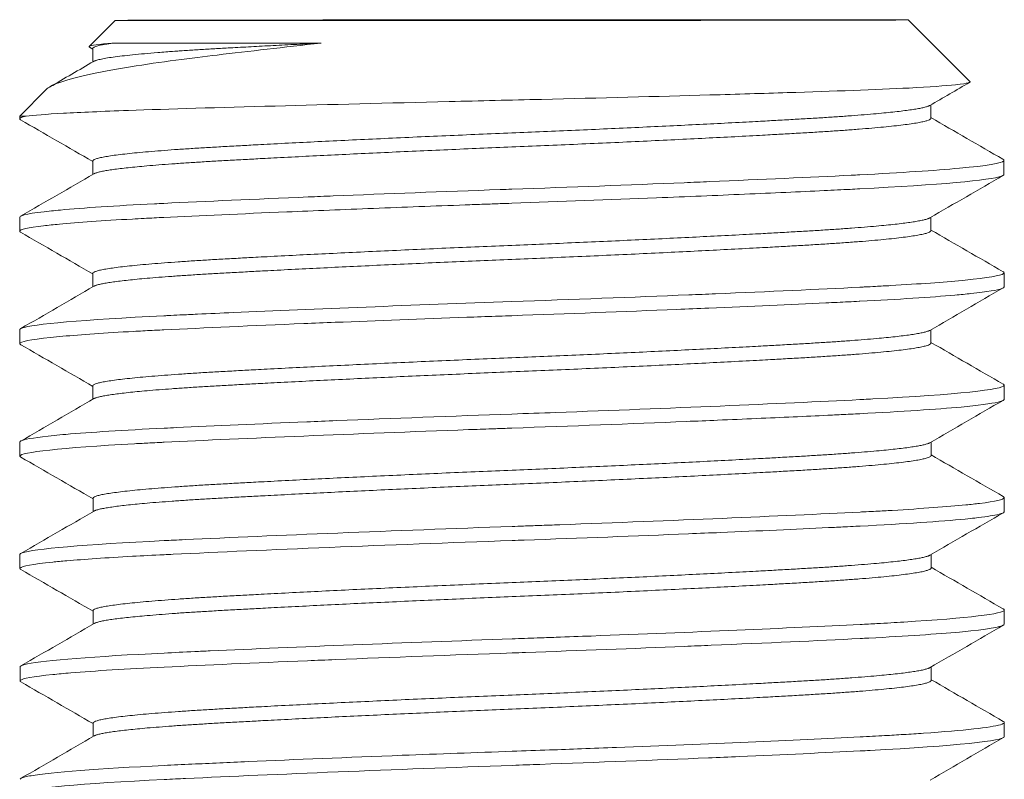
# Model space of a CAD drawing. Header units: inches. Extents: x 1 to 669, y 0 to 417.
# Tile 16 of 256: x 51.543 to 51.98, y 264.841 to 265.179. Entities that reach past the tile are written whole.
import ezdxf

# ---------------------------------------------------------------- set-up
doc = ezdxf.new("R2010")
doc.units = ezdxf.units.IN
doc.header["$LTSCALE"] = 12
doc.header["$MEASUREMENT"] = 0
doc.layers.add('X', color=1, linetype='CONTINUOUS')

msp = doc.modelspace()

# ---------------------------------------------------------------- linework, layer by layer
at = {"layer": 'X', "lineweight": 0}
for p, q in [((51.58524, 265.17826), (51.57365, 265.16665)), ((51.93774, 265.17849), (51.9652, 265.15107)), ((51.57523, 265.16549), (51.57378, 265.16633)), ((51.57523, 265.15976), (51.57523, 265.16575)), ((51.55458, 265.14755), (51.54277, 265.13573)), ((51.9478, 265.13475), (51.94779, 265.14071)), ((51.54277, 265.13448), (51.54277, 265.13573)), ((51.57527, 265.10976), (51.57526, 265.11575)), ((51.98029, 265.11602), (51.98029, 265.10977)), ((51.54281, 265.08448), (51.5428, 265.09073)), ((51.94783, 265.08475), (51.94783, 265.09071)), ((51.5753, 265.05976), (51.57529, 265.06575)), ((51.98032, 265.06602), (51.98032, 265.05977)), ((51.54284, 265.03448), (51.54283, 265.04073)), ((51.94786, 265.03475), (51.94786, 265.04071)), ((51.57533, 265.00976), (51.57533, 265.01575)), ((51.98035, 265.01602), (51.98035, 265.00977)), ((51.54287, 264.98448), (51.54287, 264.99073)), ((51.9479, 264.98475), (51.94789, 264.99071)), ((51.57536, 264.95976), (51.57536, 264.96575)), ((51.98038, 264.96602), (51.98039, 264.95977)), ((51.5429, 264.93448), (51.5429, 264.94073)), ((51.94793, 264.93475), (51.94792, 264.94071)), ((51.5754, 264.90976), (51.57539, 264.91575)), ((51.98042, 264.91602), (51.98042, 264.90977)), ((51.54294, 264.88448), (51.54293, 264.89073)), ((51.94796, 264.88475), (51.94796, 264.89071)), ((51.57543, 264.85976), (51.57542, 264.86575)), ((51.98045, 264.86602), (51.98045, 264.85977))]:
    msp.add_line(p, q, dxfattribs=at)
for centre, major_axis, ratio, start_param, end_param in [((51.76149, 265.17837), (-0.17625, -0.00011), 0.000834, -3.141593, 3.141592), ((51.76176, 265.13775), (0.21899, 0.00327), 0.033631, 2.980179, 3.14111)]:
    msp.add_ellipse(centre, major_axis=major_axis, ratio=ratio, start_param=start_param, end_param=end_param, dxfattribs=at)
at = {"layer": 'X', "lineweight": 0, "extrusion": (2.42581e-16, 3.71754e-14, -1)}
msp.add_ellipse((51.7615, 265.16835), major_axis=(-0.18627, -0.00012), ratio=0.000834, start_param=-1.098531, end_param=-0.313133, dxfattribs=at)
at = {"layer": 'X', "lineweight": 0, "extrusion": (2.46022e-16, 5.48532e-14, -1)}
msp.add_ellipse((51.76152, 265.13587), major_axis=(-0.21875, -0.00014), ratio=0.000834, start_param=-0.161022, end_param=0.000001, dxfattribs=at)
at = {"layer": 'X', "lineweight": 0, "extrusion": (2.92769e-16, -1.41493e-23, -1)}
msp.add_ellipse((51.76152, 265.13587), major_axis=(-0.21875, -0.00014), ratio=0.000834, start_param=0.000001, end_param=0.000834, dxfattribs=at)
at = {"layer": 'X', "lineweight": 0}
for points, knots in [([(51.55458, 265.14755), (51.55554, 265.14852), (51.5574, 265.14949), (51.56648, 265.15279), (51.57727, 265.1552), (51.60537, 265.1598), (51.61959, 265.16157), (51.64462, 265.16455), (51.66019, 265.16632), (51.67676, 265.16816)], [0, 0, 0, 0, 0.0525016, 0.0525016, 0.1696957, 0.1696957, 0.2757597, 0.2757597, 0.411949, 0.411949, 0.411949, 0.411949]), ([(51.58429, 265.16819), (51.57781, 265.16766), (51.57423, 265.16715), (51.57356, 265.16658), (51.57354, 265.16646), (51.57378, 265.16633)], [2.5236603, 2.5236603, 2.5236603, 2.5236603, 3.0141271, 3.0141271, 3.1122649, 3.1122649, 3.1122649, 3.1122649]), ([(51.96521, 265.15106), (51.9655, 265.15076), (51.96488, 265.15027), (51.9542, 265.14915), (51.94724, 265.14867), (51.92343, 265.14743), (51.90443, 265.14678), (51.87324, 265.14579), (51.86171, 265.14545), (51.82614, 265.14443), (51.80076, 265.14377), (51.76107, 265.14281), (51.74731, 265.1425), (51.70668, 265.14151), (51.68042, 265.14084), (51.63121, 265.13949), (51.60906, 265.13887), (51.57955, 265.1378), (51.56985, 265.13738), (51.55451, 265.13653), (51.54894, 265.13611), (51.5456, 265.1357)], [0.000001, 0.000001, 0.000001, 0.000001, 0.161292, 0.161292, 0.282548, 0.282548, 0.477075, 0.477075, 0.579486, 0.579486, 0.77713, 0.77713, 0.880774, 0.880774, 1.087573, 1.087573, 1.304168, 1.304168, 1.442845, 1.442845, 1.581687, 1.581687, 1.581687, 1.581687]), ([(51.97986, 265.11651), (51.98014, 265.11634), (51.98029, 265.11618), (51.98029, 265.11602), (51.98029, 265.11595), (51.98026, 265.11589), (51.98022, 265.11582), (51.97948, 265.11477), (51.97274, 265.11364), (51.96048, 265.11251), (51.94965, 265.11151), (51.93463, 265.11052), (51.91622, 265.1096), (51.91495, 265.10953), (51.91366, 265.10947), (51.91235, 265.1094), (51.894, 265.10849), (51.87275, 265.10753), (51.84955, 265.10656), (51.8458, 265.10641), (51.84199, 265.10625), (51.83816, 265.10609), (51.81367, 265.10509), (51.78768, 265.10411), (51.76154, 265.10319), (51.75983, 265.10313), (51.7581, 265.10307), (51.75638, 265.10301), (51.73095, 265.10211), (51.70582, 265.10116), (51.68211, 265.1002), (51.67839, 265.10005), (51.6747, 265.0999), (51.67106, 265.09975), (51.64718, 265.09876), (51.62542, 265.0978), (51.60687, 265.09689), (51.60548, 265.09683), (51.6041, 265.09676), (51.60275, 265.09669), (51.58519, 265.0958), (51.57101, 265.09487), (51.56085, 265.09393), (51.55944, 265.0938), (51.55811, 265.09367), (51.55686, 265.09354), (51.54757, 265.09257), (51.5428, 265.09162), (51.5428, 265.09073)], [1.369124, 1.369124, 1.369124, 1.369124, 1.404032, 1.404032, 1.404032, 1.417909, 1.417909, 1.417909, 1.643334, 1.643334, 1.643334, 1.842499, 1.842499, 1.842499, 1.856244, 1.856244, 1.856244, 2.049857, 2.049857, 2.049857, 2.081166, 2.081166, 2.081166, 2.28109, 2.28109, 2.28109, 2.294236, 2.294236, 2.294236, 2.488648, 2.488648, 2.488648, 2.519217, 2.519217, 2.519217, 2.719808, 2.719808, 2.719808, 2.734839, 2.734839, 2.734839, 2.930028, 2.930028, 2.930028, 2.957135, 2.957135, 2.957135, 3.158656, 3.158656, 3.158656, 3.158656]), ([(51.98029, 265.10977), (51.98029, 265.10969), (51.98025, 265.10961), (51.98018, 265.10952), (51.9801, 265.10943), (51.97998, 265.10934), (51.97982, 265.10925), (51.97966, 265.10917), (51.97947, 265.10908), (51.97924, 265.10899), (51.97431, 265.10716), (51.95123, 265.10511), (51.91622, 265.10335), (51.9148, 265.10327), (51.91336, 265.1032), (51.91189, 265.10313), (51.91007, 265.10304), (51.90821, 265.10295), (51.90632, 265.10286), (51.90439, 265.10276), (51.90242, 265.10267), (51.90043, 265.10257), (51.89491, 265.10231), (51.88919, 265.10205), (51.88328, 265.10178), (51.87146, 265.10124), (51.85888, 265.1007), (51.84572, 265.10015), (51.83922, 265.09988), (51.83257, 265.09961), (51.82581, 265.09935), (51.80494, 265.09852), (51.78305, 265.0977), (51.76155, 265.09694), (51.75981, 265.09688), (51.75806, 265.09682), (51.75631, 265.09676), (51.75397, 265.09667), (51.75162, 265.09659), (51.74927, 265.09651), (51.74644, 265.0964), (51.74362, 265.0963), (51.74081, 265.0962), (51.7339, 265.09595), (51.72704, 265.09569), (51.72024, 265.09544), (51.70664, 265.09492), (51.69331, 265.0944), (51.68043, 265.09388), (51.67401, 265.09362), (51.66769, 265.09336), (51.66152, 265.0931), (51.64131, 265.09225), (51.62271, 265.09141), (51.60687, 265.09064), (51.60543, 265.09057), (51.604, 265.0905), (51.60259, 265.09043), (51.60106, 265.09035), (51.59955, 265.09028), (51.59806, 265.0902), (51.59629, 265.0901), (51.59456, 265.09001), (51.59287, 265.08992), (51.57958, 265.08918), (51.56866, 265.08841), (51.56045, 265.08764), (51.55782, 265.0874), (51.55547, 265.08715), (51.5534, 265.0869), (51.54637, 265.08607), (51.54281, 265.08524), (51.54281, 265.08448)], [63.657498, 63.657498, 63.657498, 63.657498, 63.67508, 63.67508, 63.67508, 63.694302, 63.694302, 63.694302, 63.712435, 63.712435, 63.712435, 64.095863, 64.095863, 64.095863, 64.111422, 64.111422, 64.111422, 64.130662, 64.130662, 64.130662, 64.150386, 64.150386, 64.150386, 64.20491, 64.20491, 64.20491, 64.313956, 64.313956, 64.313956, 64.367864, 64.367864, 64.367864, 64.534288, 64.534288, 64.534288, 64.54775, 64.54775, 64.54775, 64.565764, 64.565764, 64.565764, 64.587349, 64.587349, 64.587349, 64.64041, 64.64041, 64.64041, 64.746531, 64.746531, 64.746531, 64.799472, 64.799472, 64.799472, 64.972776, 64.972776, 64.972776, 64.988576, 64.988576, 64.988576, 65.005648, 65.005648, 65.005648, 65.025985, 65.025985, 65.025985, 65.185613, 65.185613, 65.185613, 65.236797, 65.236797, 65.236797, 65.411332, 65.411332, 65.411332, 65.411332]), ([(51.54281, 265.08448), (51.54281, 265.08444), (51.54282, 265.0844), (51.54284, 265.08435), (51.54288, 265.08428), (51.54294, 265.08421), (51.54305, 265.08413), (51.54309, 265.0841), (51.54314, 265.08407), (51.54319, 265.08404)], [63.62416, 63.62416, 63.62416, 63.62416, 63.63381522, 63.63381522, 63.63381522, 63.65037164, 63.65037164, 63.65037164, 63.65749763, 63.65749763, 63.65749763, 63.65749763]), ([(51.97989, 265.06651), (51.97997, 265.06646), (51.98003, 265.06642), (51.98009, 265.06637), (51.9802, 265.06629), (51.98027, 265.0662), (51.9803, 265.06612), (51.98031, 265.06608), (51.98032, 265.06605), (51.98032, 265.06602), (51.98032, 265.0651), (51.97566, 265.06411), (51.96657, 265.06311), (51.96507, 265.06295), (51.96345, 265.06279), (51.96172, 265.06262), (51.95354, 265.06184), (51.94283, 265.06107), (51.9299, 265.06033), (51.92775, 265.0602), (51.92553, 265.06008), (51.92325, 265.05996), (51.92161, 265.05987), (51.91994, 265.05978), (51.91823, 265.0597), (51.91758, 265.05966), (51.91692, 265.05963), (51.91625, 265.0596), (51.89772, 265.05866), (51.87596, 265.05767), (51.85209, 265.05667), (51.8482, 265.0565), (51.84425, 265.05634), (51.84026, 265.05618), (51.81519, 265.05515), (51.78845, 265.05414), (51.76158, 265.05319), (51.71768, 265.05165), (51.67393, 265.04993), (51.63784, 265.04833), (51.63231, 265.04808), (51.62696, 265.04784), (51.6218, 265.0476), (51.61915, 265.04748), (51.61656, 265.04736), (51.61401, 265.04724), (51.61216, 265.04715), (51.61034, 265.04706), (51.60855, 265.04697), (51.608, 265.04695), (51.60745, 265.04692), (51.6069, 265.04689), (51.5711, 265.04515), (51.54838, 265.04318), (51.54375, 265.04142), (51.54343, 265.0413), (51.5432, 265.04118), (51.54305, 265.04106), (51.54293, 265.04097), (51.54287, 265.04088), (51.54284, 265.0408), (51.54284, 265.04078), (51.54283, 265.04075), (51.54283, 265.04073)], [4.879662, 4.879662, 4.879662, 4.879662, 4.88911, 4.88911, 4.88911, 4.907318, 4.907318, 4.907318, 4.91453, 4.91453, 4.91453, 5.11366, 5.11366, 5.11366, 5.146498, 5.146498, 5.146498, 5.301557, 5.301557, 5.301557, 5.327423, 5.327423, 5.327423, 5.346064, 5.346064, 5.346064, 5.353244, 5.353244, 5.353244, 5.553634, 5.553634, 5.553634, 5.586292, 5.586292, 5.586292, 5.791829, 5.791829, 5.791829, 6.127524, 6.127524, 6.127524, 6.178907, 6.178907, 6.178907, 6.205233, 6.205233, 6.205233, 6.224379, 6.224379, 6.224379, 6.230289, 6.230289, 6.230289, 6.617547, 6.617547, 6.617547, 6.644117, 6.644117, 6.644117, 6.663586, 6.663586, 6.663586, 6.668625, 6.668625, 6.668625, 6.668625]), ([(51.98032, 265.05977), (51.98032, 265.05973), (51.98032, 265.0597), (51.98031, 265.05967), (51.98027, 265.05957), (51.98018, 265.05947), (51.98004, 265.05937), (51.97989, 265.05926), (51.97967, 265.05915), (51.97939, 265.05904), (51.97754, 265.0583), (51.97291, 265.05754), (51.96564, 265.05676), (51.96349, 265.05653), (51.9611, 265.05631), (51.9585, 265.05608), (51.94783, 265.05514), (51.93341, 265.05421), (51.91626, 265.05335), (51.91614, 265.05334), (51.91603, 265.05333), (51.91591, 265.05333), (51.91436, 265.05325), (51.91278, 265.05317), (51.91116, 265.05309), (51.9079, 265.05293), (51.90455, 265.05277), (51.90112, 265.05261), (51.88535, 265.05185), (51.86782, 265.05107), (51.84904, 265.05029), (51.84442, 265.0501), (51.83971, 265.0499), (51.83495, 265.04971), (51.81138, 265.04876), (51.78638, 265.04781), (51.76158, 265.04694), (51.76109, 265.04692), (51.76061, 265.04691), (51.76012, 265.04689), (51.75818, 265.04682), (51.75623, 265.04675), (51.75427, 265.04668), (51.75, 265.04653), (51.74573, 265.04638), (51.74148, 265.04622), (51.72144, 265.04549), (51.70175, 265.04474), (51.68296, 265.04398), (51.67828, 265.04379), (51.67365, 265.0436), (51.6691, 265.04342), (51.64597, 265.04246), (51.6248, 265.04151), (51.6069, 265.04064), (51.60665, 265.04063), (51.60639, 265.04062), (51.60614, 265.04061), (51.60461, 265.04053), (51.6031, 265.04046), (51.60162, 265.04038), (51.59881, 265.04024), (51.59608, 265.04009), (51.59345, 265.03995), (51.58069, 265.03924), (51.57008, 265.03851), (51.56192, 265.03777), (51.55997, 265.0376), (51.55816, 265.03742), (51.55649, 265.03725), (51.54746, 265.03629), (51.54284, 265.03535), (51.54284, 265.03448)], [60.146145, 60.146145, 60.146145, 60.146145, 60.1531, 60.1531, 60.1531, 60.174335, 60.174335, 60.174335, 60.197653, 60.197653, 60.197653, 60.352176, 60.352176, 60.352176, 60.397878, 60.397878, 60.397878, 60.585098, 60.585098, 60.585098, 60.586344, 60.586344, 60.586344, 60.603229, 60.603229, 60.603229, 60.637386, 60.637386, 60.637386, 60.794249, 60.794249, 60.794249, 60.832869, 60.832869, 60.832869, 61.024143, 61.024143, 61.024143, 61.027888, 61.027888, 61.027888, 61.04283, 61.04283, 61.04283, 61.075544, 61.075544, 61.075544, 61.229749, 61.229749, 61.229749, 61.268137, 61.268137, 61.268137, 61.463282, 61.463282, 61.463282, 61.466079, 61.466079, 61.466079, 61.482735, 61.482735, 61.482735, 61.514259, 61.514259, 61.514259, 61.667193, 61.667193, 61.667193, 61.703801, 61.703801, 61.703801, 61.902519, 61.902519, 61.902519, 61.902519]), ([(51.54284, 265.03448), (51.54284, 265.03447), (51.54284, 265.03447), (51.54284, 265.03446), (51.54285, 265.03438), (51.54289, 265.0343), (51.54297, 265.03423), (51.54303, 265.03416), (51.54312, 265.0341), (51.54323, 265.03404)], [60.1128612, 60.1128612, 60.1128612, 60.1128612, 60.11448477, 60.11448477, 60.11448477, 60.13215151, 60.13215151, 60.13215151, 60.14614486, 60.14614486, 60.14614486, 60.14614486]), ([(51.97992, 265.01651), (51.98003, 265.01644), (51.98012, 265.01638), (51.98019, 265.01632), (51.98027, 265.01624), (51.98032, 265.01617), (51.98034, 265.0161), (51.98035, 265.01607), (51.98035, 265.01604), (51.98035, 265.01602), (51.98035, 265.01409), (51.95915, 265.01186), (51.92196, 265.00989), (51.92066, 265.00982), (51.91934, 265.00975), (51.918, 265.00968), (51.91743, 265.00965), (51.91686, 265.00962), (51.91628, 265.0096), (51.88047, 265.0078), (51.83164, 265.00573), (51.78102, 265.00389), (51.77457, 265.00365), (51.76805, 265.00342), (51.76161, 265.00319), (51.73513, 265.00226), (51.70853, 265.00126), (51.68362, 265.00026), (51.67916, 265.00008), (51.67475, 264.9999), (51.67042, 264.99972), (51.64916, 264.99884), (51.62956, 264.99798), (51.61241, 264.99716), (51.61066, 264.99707), (51.60894, 264.99699), (51.60725, 264.99691), (51.60715, 264.9969), (51.60704, 264.9969), (51.60693, 264.99689), (51.58897, 264.99602), (51.57407, 264.99508), (51.56328, 264.99414), (51.56142, 264.99398), (51.55968, 264.99382), (51.55807, 264.99366), (51.55055, 264.9929), (51.54576, 264.99215), (51.54383, 264.99144), (51.54344, 264.99129), (51.54317, 264.99115), (51.54302, 264.99101), (51.54293, 264.99093), (51.54288, 264.99085), (51.54287, 264.99077), (51.54287, 264.99075), (51.54287, 264.99074), (51.54287, 264.99073)], [8.385979, 8.385979, 8.385979, 8.385979, 8.399349, 8.399349, 8.399349, 8.41461, 8.41461, 8.41461, 8.420775, 8.420775, 8.420775, 8.837702, 8.837702, 8.837702, 8.852307, 8.852307, 8.852307, 8.858529, 8.858529, 8.858529, 9.246742, 9.246742, 9.246742, 9.296174, 9.296174, 9.296174, 9.499253, 9.499253, 9.499253, 9.535633, 9.535633, 9.535633, 9.714327, 9.714327, 9.714327, 9.732559, 9.732559, 9.732559, 9.733715, 9.733715, 9.733715, 9.928632, 9.928632, 9.928632, 9.962165, 9.962165, 9.962165, 10.118907, 10.118907, 10.118907, 10.15045, 10.15045, 10.15045, 10.168471, 10.168471, 10.168471, 10.171155, 10.171155, 10.171155, 10.171155]), ([(51.98035, 265.00977), (51.98035, 265.00973), (51.98035, 265.0097), (51.98034, 265.00966), (51.98031, 265.00959), (51.98026, 265.00952), (51.98018, 265.00945), (51.98003, 265.00932), (51.9798, 265.00919), (51.97947, 265.00906), (51.97771, 265.00834), (51.97332, 265.0076), (51.96641, 265.00684), (51.96482, 265.00667), (51.96311, 265.0065), (51.96127, 265.00632), (51.95038, 265.0053), (51.93507, 265.00429), (51.91629, 265.00335), (51.91564, 265.00331), (51.91499, 265.00328), (51.91433, 265.00325), (51.91289, 265.00318), (51.91144, 265.0031), (51.90997, 265.00303), (51.90736, 265.0029), (51.9047, 265.00277), (51.90198, 265.00264), (51.89702, 265.00241), (51.89189, 265.00217), (51.8866, 265.00193), (51.87601, 265.00144), (51.86478, 265.00095), (51.85303, 265.00046), (51.84844, 265.00026), (51.84377, 265.00007), (51.83904, 264.99988), (51.8143, 264.99887), (51.78798, 264.99787), (51.76161, 264.99694), (51.76088, 264.99692), (51.76015, 264.99689), (51.75941, 264.99686), (51.75716, 264.99678), (51.75492, 264.9967), (51.75267, 264.99662), (51.74918, 264.9965), (51.74569, 264.99637), (51.74221, 264.99625), (51.69158, 264.99441), (51.64285, 264.99239), (51.60694, 264.99064), (51.60628, 264.99061), (51.60563, 264.99058), (51.60499, 264.99055), (51.60352, 264.99048), (51.60208, 264.9904), (51.60067, 264.99033), (51.59833, 264.99021), (51.59606, 264.99009), (51.59385, 264.98997), (51.56123, 264.98817), (51.54287, 264.98619), (51.54287, 264.98448)], [56.628331, 56.628331, 56.628331, 56.628331, 56.635791, 56.635791, 56.635791, 56.650769, 56.650769, 56.650769, 56.678598, 56.678598, 56.678598, 56.8294, 56.8294, 56.8294, 56.863886, 56.863886, 56.863886, 57.068108, 57.068108, 57.068108, 57.075154, 57.075154, 57.075154, 57.090489, 57.090489, 57.090489, 57.117709, 57.117709, 57.117709, 57.167311, 57.167311, 57.167311, 57.266515, 57.266515, 57.266515, 57.305276, 57.305276, 57.305276, 57.508001, 57.508001, 57.508001, 57.513631, 57.513631, 57.513631, 57.530853, 57.530853, 57.530853, 57.557686, 57.557686, 57.557686, 57.948013, 57.948013, 57.948013, 57.955112, 57.955112, 57.955112, 57.971169, 57.971169, 57.971169, 57.997625, 57.997625, 57.997625, 58.388146, 58.388146, 58.388146, 58.388146]), ([(51.54287, 264.98448), (51.54287, 264.98445), (51.54288, 264.98443), (51.54288, 264.9844), (51.54291, 264.98433), (51.54296, 264.98426), (51.54304, 264.98419), (51.5431, 264.98414), (51.54317, 264.98409), (51.54326, 264.98404)], [56.59500385, 56.59500385, 56.59500385, 56.59500385, 56.60125824, 56.60125824, 56.60125824, 56.6167136, 56.6167136, 56.6167136, 56.62833072, 56.62833072, 56.62833072, 56.62833072]), ([(51.97996, 264.96651), (51.98001, 264.96647), (51.98006, 264.96644), (51.9801, 264.96641), (51.98023, 264.96632), (51.98032, 264.96623), (51.98036, 264.96613), (51.98038, 264.96609), (51.98038, 264.96606), (51.98038, 264.96602), (51.98038, 264.9652), (51.9767, 264.96433), (51.96943, 264.96344), (51.96762, 264.96322), (51.96558, 264.96299), (51.96334, 264.96277), (51.95511, 264.96196), (51.94408, 264.96115), (51.93058, 264.96036), (51.92826, 264.96023), (51.92586, 264.9601), (51.9234, 264.95996), (51.92198, 264.95989), (51.92054, 264.95981), (51.91909, 264.95974), (51.91817, 264.95969), (51.91725, 264.95964), (51.91632, 264.9596), (51.88114, 264.95783), (51.83286, 264.95578), (51.78286, 264.95395), (51.7798, 264.95384), (51.77673, 264.95373), (51.77366, 264.95362), (51.77133, 264.95354), (51.769, 264.95345), (51.76669, 264.95337), (51.765, 264.95331), (51.76332, 264.95325), (51.76164, 264.95319), (51.70914, 264.95135), (51.65599, 264.94921), (51.61628, 264.94734), (51.61454, 264.94726), (51.61282, 264.94718), (51.61114, 264.9471), (51.60972, 264.94703), (51.60833, 264.94696), (51.60697, 264.94689), (51.57177, 264.94518), (51.54873, 264.94321), (51.54391, 264.94145), (51.5436, 264.94134), (51.54336, 264.94123), (51.54319, 264.94112), (51.54308, 264.94104), (51.54299, 264.94096), (51.54295, 264.94089), (51.54292, 264.94083), (51.5429, 264.94078), (51.5429, 264.94073)], [11.885172, 11.885172, 11.885172, 11.885172, 11.891654, 11.891654, 11.891654, 11.911496, 11.911496, 11.911496, 11.919974, 11.919974, 11.919974, 12.096766, 12.096766, 12.096766, 12.140967, 12.140967, 12.140967, 12.302965, 12.302965, 12.302965, 12.330821, 12.330821, 12.330821, 12.346844, 12.346844, 12.346844, 12.356964, 12.356964, 12.356964, 12.739816, 12.739816, 12.739816, 12.763248, 12.763248, 12.763248, 12.780971, 12.780971, 12.780971, 12.793875, 12.793875, 12.793875, 13.198077, 13.198077, 13.198077, 13.215814, 13.215814, 13.215814, 13.230713, 13.230713, 13.230713, 13.614077, 13.614077, 13.614077, 13.638588, 13.638588, 13.638588, 13.65572, 13.65572, 13.65572, 13.667481, 13.667481, 13.667481, 13.667481]), ([(51.98039, 264.95977), (51.98039, 264.95974), (51.98038, 264.95971), (51.98037, 264.95968), (51.98035, 264.9596), (51.98029, 264.95952), (51.98019, 264.95944), (51.97978, 264.95909), (51.97875, 264.95874), (51.9771, 264.95838), (51.97491, 264.95791), (51.97165, 264.95743), (51.96734, 264.95694), (51.96602, 264.95679), (51.96461, 264.95665), (51.96311, 264.9565), (51.95213, 264.95542), (51.93624, 264.95435), (51.91632, 264.95335), (51.91571, 264.95332), (51.9151, 264.95328), (51.91448, 264.95325), (51.91285, 264.95317), (51.9112, 264.95309), (51.90952, 264.95301), (51.90714, 264.95289), (51.90472, 264.95277), (51.90225, 264.95266), (51.88765, 264.95196), (51.8715, 264.95123), (51.8542, 264.9505), (51.84957, 264.95031), (51.84484, 264.95011), (51.84006, 264.94992), (51.81672, 264.94896), (51.79201, 264.94802), (51.767, 264.94713), (51.76522, 264.94707), (51.76343, 264.947), (51.76165, 264.94694), (51.70605, 264.94499), (51.65119, 264.94276), (51.61093, 264.94083), (51.60959, 264.94077), (51.60827, 264.94071), (51.60697, 264.94064), (51.60202, 264.9404), (51.59732, 264.94016), (51.59288, 264.93991), (51.58126, 264.93926), (51.57144, 264.93859), (51.56366, 264.93792), (51.56141, 264.93773), (51.55933, 264.93753), (51.55744, 264.93734), (51.54852, 264.93642), (51.54363, 264.93552), (51.54298, 264.93468), (51.54293, 264.93461), (51.5429, 264.93455), (51.5429, 264.93448)], [53.103496, 53.103496, 53.103496, 53.103496, 53.109644, 53.109644, 53.109644, 53.12728, 53.12728, 53.12728, 53.200921, 53.200921, 53.200921, 53.298345, 53.298345, 53.298345, 53.328007, 53.328007, 53.328007, 53.544267, 53.544267, 53.544267, 53.550879, 53.550879, 53.550879, 53.568389, 53.568389, 53.568389, 53.593178, 53.593178, 53.593178, 53.739911, 53.739911, 53.739911, 53.779254, 53.779254, 53.779254, 53.971435, 53.971435, 53.971435, 53.985137, 53.985137, 53.985137, 54.411765, 54.411765, 54.411765, 54.425905, 54.425905, 54.425905, 54.479628, 54.479628, 54.479628, 54.620207, 54.620207, 54.620207, 54.660812, 54.660812, 54.660812, 54.851896, 54.851896, 54.851896, 54.866541, 54.866541, 54.866541, 54.866541]), ([(51.97999, 264.91651), (51.98006, 264.91646), (51.98013, 264.91642), (51.98019, 264.91637), (51.98034, 264.91625), (51.98042, 264.91613), (51.98042, 264.91602), (51.98042, 264.91436), (51.96449, 264.91243), (51.93575, 264.91067), (51.932, 264.91044), (51.92801, 264.91021), (51.92386, 264.90999), (51.92141, 264.90985), (51.91891, 264.90972), (51.91635, 264.9096), (51.8846, 264.908), (51.84176, 264.90616), (51.79687, 264.90447), (51.79169, 264.90428), (51.78647, 264.90408), (51.78122, 264.90389), (51.7784, 264.90379), (51.77558, 264.90369), (51.77278, 264.90359), (51.76906, 264.90345), (51.76536, 264.90332), (51.76167, 264.90319), (51.7141, 264.90152), (51.66547, 264.89959), (51.62737, 264.89785), (51.62506, 264.89775), (51.62279, 264.89764), (51.62056, 264.89754), (51.61583, 264.89732), (51.61131, 264.8971), (51.607, 264.89689), (51.57598, 264.89539), (51.55407, 264.89366), (51.5463, 264.89207), (51.5454, 264.89188), (51.54468, 264.8917), (51.54414, 264.89152), (51.54385, 264.89143), (51.54362, 264.89133), (51.54343, 264.89124), (51.5431, 264.89106), (51.54293, 264.8909), (51.54293, 264.89073)], [15.379007, 15.379007, 15.379007, 15.379007, 15.38833, 15.38833, 15.38833, 15.413937, 15.413937, 15.413937, 15.775312, 15.775312, 15.775312, 15.822529, 15.822529, 15.822529, 15.850417, 15.850417, 15.850417, 16.19693, 16.19693, 16.19693, 16.236954, 16.236954, 16.236954, 16.258434, 16.258434, 16.258434, 16.286852, 16.286852, 16.286852, 16.654017, 16.654017, 16.654017, 16.676242, 16.676242, 16.676242, 16.723245, 16.723245, 16.723245, 17.061828, 17.061828, 17.061828, 17.100957, 17.100957, 17.100957, 17.121788, 17.121788, 17.121788, 17.1596, 17.1596, 17.1596, 17.1596]), ([(51.98042, 264.90977), (51.98042, 264.90881), (51.97538, 264.90778), (51.96556, 264.90675), (51.96401, 264.90658), (51.96234, 264.90642), (51.96055, 264.90625), (51.95052, 264.90533), (51.93692, 264.90441), (51.92029, 264.90355), (51.91899, 264.90348), (51.91768, 264.90341), (51.91635, 264.90335), (51.89735, 264.90239), (51.87487, 264.90137), (51.85021, 264.90034), (51.84626, 264.90017), (51.84227, 264.90001), (51.83823, 264.89984), (51.81564, 264.89892), (51.79179, 264.89801), (51.76764, 264.89715), (51.76565, 264.89708), (51.76366, 264.89701), (51.76168, 264.89694), (51.73492, 264.896), (51.7082, 264.895), (51.68313, 264.89398), (51.67895, 264.89382), (51.67483, 264.89365), (51.67077, 264.89348), (51.64708, 264.8925), (51.62538, 264.89154), (51.607, 264.89064), (51.59015, 264.88983), (51.57607, 264.88895), (51.56549, 264.88807), (51.56253, 264.88783), (51.55984, 264.88758), (51.55744, 264.88733), (51.54871, 264.88644), (51.54384, 264.88555), (51.54305, 264.88472), (51.54297, 264.88464), (51.54294, 264.88456), (51.54294, 264.88448)], [49.582932, 49.582932, 49.582932, 49.582932, 49.790605, 49.790605, 49.790605, 49.82349, 49.82349, 49.82349, 50.008531, 50.008531, 50.008531, 50.022935, 50.022935, 50.022935, 50.22945, 50.22945, 50.22945, 50.26251, 50.26251, 50.26251, 50.447595, 50.447595, 50.447595, 50.462819, 50.462819, 50.462819, 50.668487, 50.668487, 50.668487, 50.702741, 50.702741, 50.702741, 50.902586, 50.902586, 50.902586, 51.085864, 51.085864, 51.085864, 51.137172, 51.137172, 51.137172, 51.324089, 51.324089, 51.324089, 51.342238, 51.342238, 51.342238, 51.342238]), ([(51.98002, 264.86651), (51.98031, 264.86634), (51.98045, 264.86618), (51.98045, 264.86602), (51.98045, 264.86569), (51.97987, 264.86536), (51.97869, 264.86501), (51.97448, 264.86378), (51.96269, 264.86249), (51.94451, 264.86124), (51.94171, 264.86104), (51.93875, 264.86085), (51.93565, 264.86066), (51.93295, 264.8605), (51.93015, 264.86033), (51.92726, 264.86017), (51.92376, 264.85998), (51.92013, 264.85978), (51.91638, 264.8596), (51.88726, 264.85813), (51.84878, 264.85646), (51.80802, 264.85489), (51.80288, 264.8547), (51.79768, 264.8545), (51.79245, 264.8543), (51.78771, 264.85413), (51.78296, 264.85395), (51.77821, 264.85378), (51.77269, 264.85358), (51.76718, 264.85338), (51.76171, 264.85319), (51.7455, 264.85262), (51.72891, 264.85201), (51.71285, 264.8514), (51.6885, 264.85047), (51.66536, 264.84953), (51.64437, 264.84861), (51.64004, 264.84842), (51.63581, 264.84823), (51.63168, 264.84805), (51.62745, 264.84785), (51.62333, 264.84767), (51.61935, 264.84748), (51.61508, 264.84728), (51.61097, 264.84709), (51.60703, 264.84689), (51.57782, 264.84547), (51.55666, 264.84386), (51.54786, 264.84235), (51.5468, 264.84217), (51.54592, 264.84199), (51.5452, 264.84181), (51.5439, 264.84149), (51.54317, 264.84118), (51.543, 264.84087), (51.54298, 264.84082), (51.54296, 264.84078), (51.54296, 264.84073)], [18.869722, 18.869722, 18.869722, 18.869722, 18.904696, 18.904696, 18.904696, 18.975367, 18.975367, 18.975367, 19.227445, 19.227445, 19.227445, 19.26634, 19.26634, 19.26634, 19.300092, 19.300092, 19.300092, 19.340905, 19.340905, 19.340905, 19.658475, 19.658475, 19.658475, 19.698593, 19.698593, 19.698593, 19.73491, 19.73491, 19.73491, 19.777094, 19.777094, 19.777094, 19.902034, 19.902034, 19.902034, 20.091423, 20.091423, 20.091423, 20.130438, 20.130438, 20.130438, 20.170389, 20.170389, 20.170389, 20.213265, 20.213265, 20.213265, 20.531604, 20.531604, 20.531604, 20.569829, 20.569829, 20.569829, 20.63888, 20.63888, 20.63888, 20.649422, 20.649422, 20.649422, 20.649422]), ([(51.98045, 264.85977), (51.98045, 264.85783), (51.95876, 264.85556), (51.92076, 264.85357), (51.91932, 264.85349), (51.91786, 264.85342), (51.91639, 264.85335), (51.9007, 264.85256), (51.88248, 264.85171), (51.86263, 264.85086), (51.85813, 264.85067), (51.85355, 264.85047), (51.8489, 264.85028), (51.82518, 264.84929), (51.79983, 264.84831), (51.77401, 264.84738), (51.772, 264.84731), (51.76998, 264.84723), (51.76796, 264.84716), (51.76587, 264.84709), (51.76379, 264.84701), (51.76171, 264.84694), (51.70914, 264.84509), (51.6562, 264.84297), (51.61654, 264.8411), (51.61499, 264.84103), (51.61347, 264.84095), (51.61196, 264.84088), (51.61028, 264.8408), (51.60864, 264.84072), (51.60704, 264.84064), (51.57008, 264.83885), (51.54675, 264.83678), (51.54341, 264.83495), (51.54328, 264.83488), (51.54317, 264.83481), (51.5431, 264.83474), (51.54301, 264.83465), (51.54297, 264.83457), (51.54297, 264.83448)], [46.069443, 46.069443, 46.069443, 46.069443, 46.492499, 46.492499, 46.492499, 46.508571, 46.508571, 46.508571, 46.679618, 46.679618, 46.679618, 46.718362, 46.718362, 46.718362, 46.916177, 46.916177, 46.916177, 46.931596, 46.931596, 46.931596, 46.947605, 46.947605, 46.947605, 47.353195, 47.353195, 47.353195, 47.368997, 47.368997, 47.368997, 47.386548, 47.386548, 47.386548, 47.789937, 47.789937, 47.789937, 47.805993, 47.805993, 47.805993, 47.825404, 47.825404, 47.825404, 47.825404])]:
    msp.add_open_spline(points, degree=3, knots=knots, dxfattribs=at)
msp.add_rational_spline([(51.58429, 265.16819), (51.57523, 265.16692), (51.57523, 265.16575)], [0.963463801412, 0.969555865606, 0.99999989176], degree=2, dxfattribs=at)
for points, weights, knots in [([(51.67676, 265.16816), (51.65058, 265.16687), (51.62979, 265.16568), (51.58059, 265.16287), (51.57569, 265.16003)], [0.963463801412, 0.969555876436, 1, 0.930841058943, 0.987350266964], [0.02738127, 0.02738127, 0.02738127, 0.029761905, 0.029761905, 0.035169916, 0.035169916, 0.035169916]), ([(51.94729, 265.14042), (51.94221, 265.13748), (51.89324, 265.1346), (51.83868, 265.13139), (51.76153, 265.12822)], [0.986878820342, 0.931130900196, 1, 0.923879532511, 1], [0.06009084, 0.06009084, 0.06009084, 0.06547619, 0.06547619, 0.07142857, 0.07142857, 0.07142857]), ([(51.9478, 265.13475), (51.9478, 265.13156), (51.89324, 265.12835), (51.83869, 265.12514), (51.76153, 265.12197)], [1, 0.923879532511, 1, 0.923879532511, 1], [0.05952381, 0.05952381, 0.05952381, 0.06547619, 0.06547619, 0.07142857, 0.07142857, 0.07142857]), ([(51.76153, 265.12822), (51.68437, 265.12504), (51.62982, 265.12193), (51.57526, 265.11881), (51.57526, 265.11575)], [1, 0.923879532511, 1, 0.923879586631, 0.999999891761], [0.07142857, 0.07142857, 0.07142857, 0.07738095, 0.07738095, 0.08333333, 0.08333333, 0.08333333]), ([(51.76153, 265.12197), (51.68438, 265.11879), (51.62982, 265.11568), (51.58062, 265.11287), (51.57573, 265.11003)], [1, 0.923879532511, 1, 0.930841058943, 0.987350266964], [0.07142857, 0.07142857, 0.07142857, 0.07738095, 0.07738095, 0.08278896, 0.08278896, 0.08278896]), ([(51.94732, 265.09042), (51.94225, 265.08748), (51.89327, 265.0846), (51.83872, 265.08139), (51.76156, 265.07822)], [0.986878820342, 0.931130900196, 1, 0.923879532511, 1], [0.10770989, 0.10770989, 0.10770989, 0.11309524, 0.11309524, 0.11904762, 0.11904762, 0.11904762]), ([(51.94783, 265.08475), (51.94783, 265.08156), (51.89328, 265.07835), (51.83872, 265.07514), (51.76156, 265.07197)], [1, 0.923879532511, 1, 0.923879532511, 1], [0.10714286, 0.10714286, 0.10714286, 0.11309524, 0.11309524, 0.11904762, 0.11904762, 0.11904762]), ([(51.76156, 265.07822), (51.6844, 265.07504), (51.62985, 265.07193), (51.57529, 265.06881), (51.57529, 265.06575)], [1, 0.923879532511, 1, 0.923879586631, 0.999999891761], [0.11904762, 0.11904762, 0.11904762, 0.125, 0.125, 0.13095238, 0.13095238, 0.13095238]), ([(51.76156, 265.07197), (51.68441, 265.06879), (51.62985, 265.06568), (51.58066, 265.06287), (51.57576, 265.06003)], [1, 0.923879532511, 1, 0.930841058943, 0.987350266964], [0.11904762, 0.11904762, 0.11904762, 0.125, 0.125, 0.13040801, 0.13040801, 0.13040801]), ([(51.94736, 265.04042), (51.94228, 265.03748), (51.8933, 265.0346), (51.83875, 265.03139), (51.76159, 265.02822)], [0.986878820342, 0.931130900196, 1, 0.923879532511, 1], [0.15532894, 0.15532894, 0.15532894, 0.16071429, 0.16071429, 0.16666667, 0.16666667, 0.16666667]), ([(51.94786, 265.03475), (51.94786, 265.03156), (51.89331, 265.02835), (51.83875, 265.02514), (51.7616, 265.02197)], [1, 0.923879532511, 1, 0.923879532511, 1], [0.1547619, 0.1547619, 0.1547619, 0.16071429, 0.16071429, 0.16666667, 0.16666667, 0.16666667]), ([(51.76159, 265.02822), (51.68444, 265.02504), (51.62988, 265.02193), (51.57532, 265.01881), (51.57533, 265.01575)], [1, 0.923879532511, 1, 0.923879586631, 0.999999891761], [0.16666667, 0.16666667, 0.16666667, 0.17261905, 0.17261905, 0.17857142, 0.17857142, 0.17857142]), ([(51.7616, 265.02197), (51.68444, 265.01879), (51.62989, 265.01568), (51.58069, 265.01287), (51.57579, 265.01003)], [1, 0.923879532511, 1, 0.930841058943, 0.987350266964], [0.16666667, 0.16666667, 0.16666667, 0.17261905, 0.17261905, 0.17802706, 0.17802706, 0.17802706]), ([(51.94739, 264.99042), (51.94231, 264.98748), (51.89334, 264.9846), (51.83878, 264.98139), (51.76163, 264.97822)], [0.986878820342, 0.931130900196, 1, 0.923879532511, 1], [0.20294799, 0.20294799, 0.20294799, 0.20833333, 0.20833333, 0.21428571, 0.21428571, 0.21428571]), ([(51.9479, 264.98475), (51.9479, 264.98156), (51.89334, 264.97835), (51.83878, 264.97514), (51.76163, 264.97197)], [1, 0.923879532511, 1, 0.923879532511, 1], [0.20238095, 0.20238095, 0.20238095, 0.20833333, 0.20833333, 0.21428571, 0.21428571, 0.21428571]), ([(51.76163, 264.97822), (51.68447, 264.97504), (51.62991, 264.97193), (51.57536, 264.96881), (51.57536, 264.96575)], [1, 0.923879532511, 1, 0.923879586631, 0.999999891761], [0.21428571, 0.21428571, 0.21428571, 0.2202381, 0.2202381, 0.22619047, 0.22619047, 0.22619047]), ([(51.76163, 264.97197), (51.68447, 264.96879), (51.62992, 264.96568), (51.58072, 264.96287), (51.57583, 264.96003)], [1, 0.923879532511, 1, 0.930841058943, 0.987350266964], [0.21428571, 0.21428571, 0.21428571, 0.2202381, 0.2202381, 0.22564611, 0.22564611, 0.22564611]), ([(51.94742, 264.94042), (51.94234, 264.93748), (51.89337, 264.9346), (51.83881, 264.93139), (51.76166, 264.92822)], [0.986878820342, 0.931130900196, 1, 0.923879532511, 1], [0.25056703, 0.25056703, 0.25056703, 0.25595238, 0.25595238, 0.26190476, 0.26190476, 0.26190476]), ([(51.94793, 264.93475), (51.94793, 264.93156), (51.89337, 264.92835), (51.83882, 264.92514), (51.76166, 264.92197)], [1, 0.923879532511, 1, 0.923879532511, 1], [0.25, 0.25, 0.25, 0.25595238, 0.25595238, 0.26190476, 0.26190476, 0.26190476]), ([(51.76166, 264.92822), (51.6845, 264.92504), (51.62995, 264.92193), (51.57539, 264.91881), (51.57539, 264.91575)], [1, 0.923879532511, 1, 0.923879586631, 0.999999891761], [0.26190476, 0.26190476, 0.26190476, 0.26785714, 0.26785714, 0.27380952, 0.27380952, 0.27380952]), ([(51.76166, 264.92197), (51.68451, 264.91879), (51.62995, 264.91568), (51.58075, 264.91287), (51.57586, 264.91003)], [1, 0.923879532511, 1, 0.930841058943, 0.987350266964], [0.26190476, 0.26190476, 0.26190476, 0.26785714, 0.26785714, 0.27326515, 0.27326515, 0.27326515]), ([(51.94746, 264.89042), (51.94238, 264.88748), (51.8934, 264.8846), (51.83885, 264.88139), (51.76169, 264.87822)], [0.986878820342, 0.931130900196, 1, 0.923879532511, 1], [0.29818608, 0.29818608, 0.29818608, 0.30357143, 0.30357143, 0.30952381, 0.30952381, 0.30952381]), ([(51.94796, 264.88475), (51.94796, 264.88156), (51.89341, 264.87835), (51.83885, 264.87514), (51.76169, 264.87197)], [1, 0.923879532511, 1, 0.923879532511, 1], [0.29761905, 0.29761905, 0.29761905, 0.30357143, 0.30357143, 0.30952381, 0.30952381, 0.30952381]), ([(51.76169, 264.87822), (51.68454, 264.87504), (51.62998, 264.87193), (51.57542, 264.86881), (51.57542, 264.86575)], [1, 0.923879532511, 1, 0.923879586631, 0.999999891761], [0.30952381, 0.30952381, 0.30952381, 0.31547619, 0.31547619, 0.32142857, 0.32142857, 0.32142857]), ([(51.76169, 264.87197), (51.68454, 264.86879), (51.62998, 264.86568), (51.58079, 264.86287), (51.57589, 264.86003)], [1, 0.923879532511, 1, 0.930841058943, 0.987350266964], [0.30952381, 0.30952381, 0.30952381, 0.31547619, 0.31547619, 0.3208842, 0.3208842, 0.3208842])]:
    msp.add_rational_spline(points, weights, degree=2, knots=knots, dxfattribs=at)
for points in [[(51.55616, 265.14871), (51.56267, 265.15248), (51.56918, 265.15626), (51.57569, 265.16003)], [(51.96507, 265.15073), (51.95915, 265.14729), (51.95322, 265.14386), (51.94729, 265.14042)], [(51.9652, 265.15107), (51.9652, 265.15107), (51.9652, 265.15106), (51.96521, 265.15106)], [(51.54277, 265.13448), (51.54277, 265.13434), (51.5429, 265.13419), (51.54316, 265.13404)], [(51.9478, 265.13503), (51.95848, 265.12885), (51.96917, 265.12268), (51.97986, 265.11651)], [(51.57526, 265.11549), (51.56456, 265.12168), (51.55386, 265.12786), (51.54316, 265.13404)], [(51.54319, 265.09118), (51.55404, 265.09746), (51.56488, 265.10374), (51.57573, 265.11003)], [(51.97986, 265.10928), (51.96902, 265.10299), (51.95817, 265.09671), (51.94732, 265.09042)], [(51.57529, 265.06549), (51.5646, 265.07168), (51.5539, 265.07786), (51.54319, 265.08404)], [(51.94783, 265.08503), (51.95852, 265.07885), (51.9692, 265.07268), (51.97989, 265.06651)], [(51.54322, 265.04118), (51.55407, 265.04746), (51.56492, 265.05374), (51.57576, 265.06003)], [(51.9799, 265.05928), (51.96905, 265.05299), (51.9582, 265.04671), (51.94736, 265.04042)], [(51.57533, 265.01549), (51.56463, 265.02168), (51.55393, 265.02786), (51.54323, 265.03404)], [(51.94786, 265.03503), (51.95855, 265.02885), (51.96924, 265.02268), (51.97992, 265.01651)], [(51.54326, 264.99118), (51.5541, 264.99746), (51.56495, 265.00374), (51.57579, 265.01003)], [(51.97993, 265.00928), (51.96908, 265.00299), (51.95823, 264.99671), (51.94739, 264.99042)], [(51.57536, 264.96549), (51.56466, 264.97168), (51.55396, 264.97786), (51.54326, 264.98404)], [(51.9479, 264.98503), (51.95858, 264.97885), (51.96927, 264.97268), (51.97996, 264.96651)], [(51.54329, 264.94118), (51.55413, 264.94746), (51.56498, 264.95374), (51.57583, 264.96003)], [(51.97996, 264.95928), (51.96911, 264.95299), (51.95827, 264.94671), (51.94742, 264.94042)], [(51.5429, 264.93448), (51.5429, 264.93433), (51.54303, 264.93419), (51.54329, 264.93404)], [(51.57539, 264.91549), (51.56469, 264.92168), (51.55399, 264.92786), (51.54329, 264.93404)], [(51.94793, 264.93503), (51.95861, 264.92885), (51.9693, 264.92268), (51.97999, 264.91651)], [(51.54332, 264.89118), (51.55417, 264.89746), (51.56501, 264.90374), (51.57586, 264.91003)], [(51.97999, 264.90928), (51.96915, 264.90299), (51.9583, 264.89671), (51.94746, 264.89042)], [(51.94796, 264.88503), (51.95865, 264.87885), (51.96933, 264.87268), (51.98002, 264.86651)], [(51.54294, 264.88448), (51.54294, 264.88434), (51.54307, 264.88419), (51.54332, 264.88404)], [(51.57542, 264.86549), (51.56473, 264.87168), (51.55403, 264.87786), (51.54332, 264.88404)], [(51.54335, 264.84118), (51.5542, 264.84746), (51.56505, 264.85374), (51.57589, 264.86003)], [(51.98003, 264.85928), (51.96918, 264.85299), (51.95833, 264.84671), (51.94749, 264.84042)]]:
    msp.add_open_spline(points, degree=3, dxfattribs=at)

doc.saveas('drawing.dxf')
